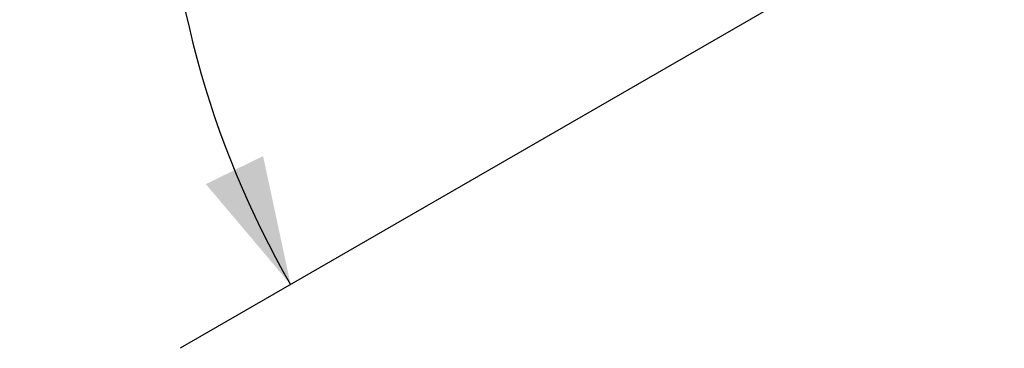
# Model space of a CAD drawing. Header units: millimetres. Extents: x 8 to 862, y 8 to 585.
# Tile 47 of 82: x 359.75 to 375.2, y 353.47 to 358.62. Entities that reach past the tile are written whole.
import ezdxf

# ---------------------------------------------------------------- set-up
doc = ezdxf.new("R2010")
doc.units = ezdxf.units.MM
doc.layers.add('DIMENSIONS', color=2, linetype='Continuous')
doc.styles.add('SLDTEXTSTYLE0', font='TXT', dxfattribs={"width": 0.75})
doc.dimstyles.new('SLDDIMSTYLE10', dxfattribs={"dimtxt": 3.5, "dimasz": 2, "dimexe": 0, "dimexo": 0.0625, "dimgap": 0.875, "dimtad": 1, "dimdec": 4, "dimzin": 12, "dimdsep": 46, "dimtxsty": 'SLDTEXTSTYLE0', "dimsah": 1, "dimcen": 0.09, "dimadec": 0, "dimazin": 3, "dimtfac": 1, "dimtdec": 0, "dimtofl": 0, "dimtmove": 0, "dimatfit": 3, "dimfxl": 0, "dimfrac": 2, "dimtolj": 1, "dimtzin": 12, "dimarcsym": 0})

# ---------------------------------------------------------------- blocks, each defined once
blk = doc.blocks.new('_D_16')
at = {"layer": 'DIMENSIONS'}
for p, q in [((372.916, 361.832), (360.026, 361.832)), ((375.892, 361.332), (362.268, 353.467))]:
    blk.add_line(p, q, dxfattribs=at)
for start, end in [(149.9572, 180), (180, 209.9995)]:
    blk.add_arc((376.758, 361.832), 14.732, start, end, dxfattribs=at)
for points in [[(362.026, 361.832), (361.662, 359.803), (362.66, 359.871)], [(364, 354.467), (363.568, 356.482), (362.67, 356.042)]]:
    blk.add_solid(points, dxfattribs=at)
at = {"layer": 'DIMENSIONS', "insert": (357.311, 363.959), "char_height": 3.5, "attachment_point": 1, "rotation": 73.3935, "style": 'SLDTEXTSTYLE0'}
blk.add_mtext('30°', dxfattribs=at)

msp = doc.modelspace()

# ---------------------------------------------------------------- dimensions: what is measured, and where the dimension line sits
at = {"layer": 'DIMENSIONS'}
dim = msp.add_angular_dim_2l(base=(362.52795, 358.01954), line1=((376.7576, 361.8323), (373.91584, 361.8323)), line2=((386.98699, 367.73812), (376.7576, 361.8323)), dimstyle='SLDDIMSTYLE10', dxfattribs=at)
dim.commit()
dim.dimension.update_dxf_attribs({"geometry": '_D_16', "text_midpoint": (362.64045, 366.04254), "dimtype": 162})

doc.saveas('drawing.dxf')
